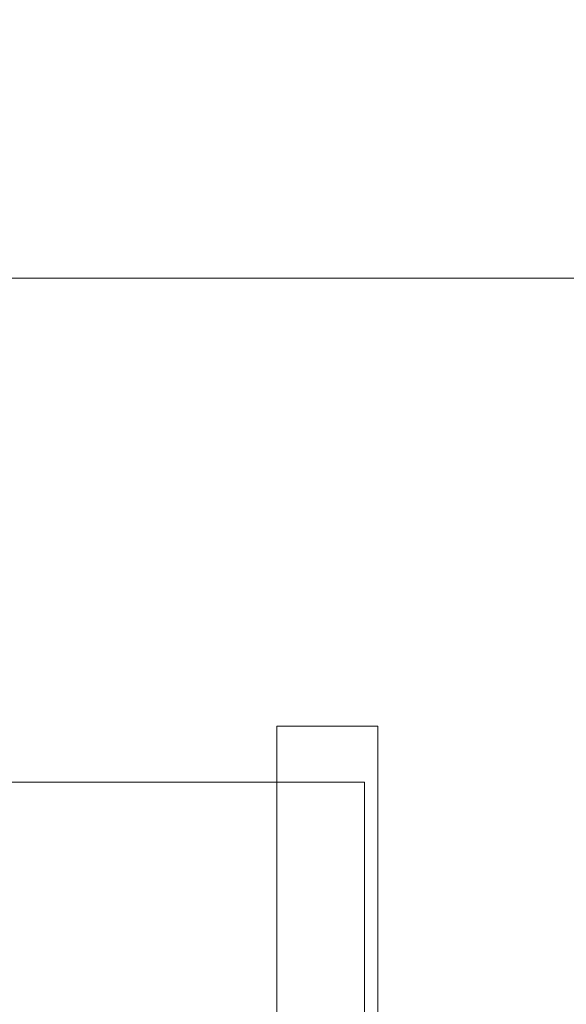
# Model space of a CAD drawing. Header units: metres. Extents: x 3 to 43.5, y -74 to -48.5.
# Tile 96 of 209: x 36.135 to 36.654, y -57.125 to -56.189. Entities that reach past the tile are written whole.
import ezdxf

# ---------------------------------------------------------------- set-up
doc = ezdxf.new("R2010")
doc.units = ezdxf.units.M
doc.layers.add('1PAV - FRIG_dwg', color=7, linetype='Continuous', lineweight=18, true_color=0x767676)
doc.layers.add('TUB_FRIGO', color=30, linetype='Continuous', lineweight=18, true_color=0xff7f00)
doc.layers.add('A-GENM', color=7, linetype='Continuous', lineweight=18)
doc.layers.add('E-LITE-EQPM', color=7, linetype='Continuous', lineweight=18)

# ---------------------------------------------------------------- blocks, each defined once
blk = doc.blocks.new('63_PHILIPS_Pacific LED_WT460C L700 - 1xLED23S_840 NB-V100-1PAV - FRIGORÍFICA')
at = {"layer": 'A-GENM', "color": 253, "true_color": 0xaaaaaa}
for p, q in [((-0.04802, -0.6), (-0.04802, 0.6)), ((-0.04802, 0.6), (0.04798, 0.6)), ((-0.04802, -0.6), (-0.04802, 0.6)), ((-0.04802, 0.6), (0.04798, 0.6)), ((0.04798, 0.6), (0.04798, -0.6)), ((0.04798, 0.6), (0.04798, -0.6))]:
    blk.add_line(p, q, dxfattribs=at)
blk = doc.blocks.new('4 GRE - ESCOLA DE CINEMA E AUDIOVISUAL CINE REX R07_rvt-1-1PAV - FRIGORÍFICA')
at = {"layer": 'E-LITE-EQPM', "color": 253, "lineweight": 18, "true_color": 0xaaaaaa}
blk.add_blockref('63_PHILIPS_Pacific LED_WT460C L700 - 1xLED23S_840 NB-V100-1PAV - FRIGORÍFICA', (36.42727, -57.46095), dxfattribs=at)
blk = doc.blocks.new('1PAV - FRIG_dwg-1115125-1PAV - FRIGORÍFICA')
at = {"layer": 'TUB_FRIGO', "flags": 128}
for points in [[(15.74685, 5.46496), (16.28306, 5.46496), (16.28306, 6.46496), (14.52484, 6.46496), (14.52484, 7.53671)], [(14.40758, 5.48603), (14.90758, 5.48603), (14.90758, 5.98603), (13.90758, 5.98603), (13.90758, 5.59755), (12.98754, 5.59755)]]:
    blk.add_lwpolyline(points, dxfattribs=at)

msp = doc.modelspace()

# ---------------------------------------------------------------- block references
at = {"lineweight": 5}
msp.add_blockref('4 GRE - ESCOLA DE CINEMA E AUDIOVISUAL CINE REX R07_rvt-1-1PAV - FRIGORÍFICA', (0, 0), dxfattribs=at)
at = {"layer": '1PAV - FRIG_dwg', "color": 7}
msp.add_blockref('1PAV - FRIG_dwg-1115125-1PAV - FRIGORÍFICA', (21.555, -62.9), dxfattribs=at)

doc.saveas('drawing.dxf')
